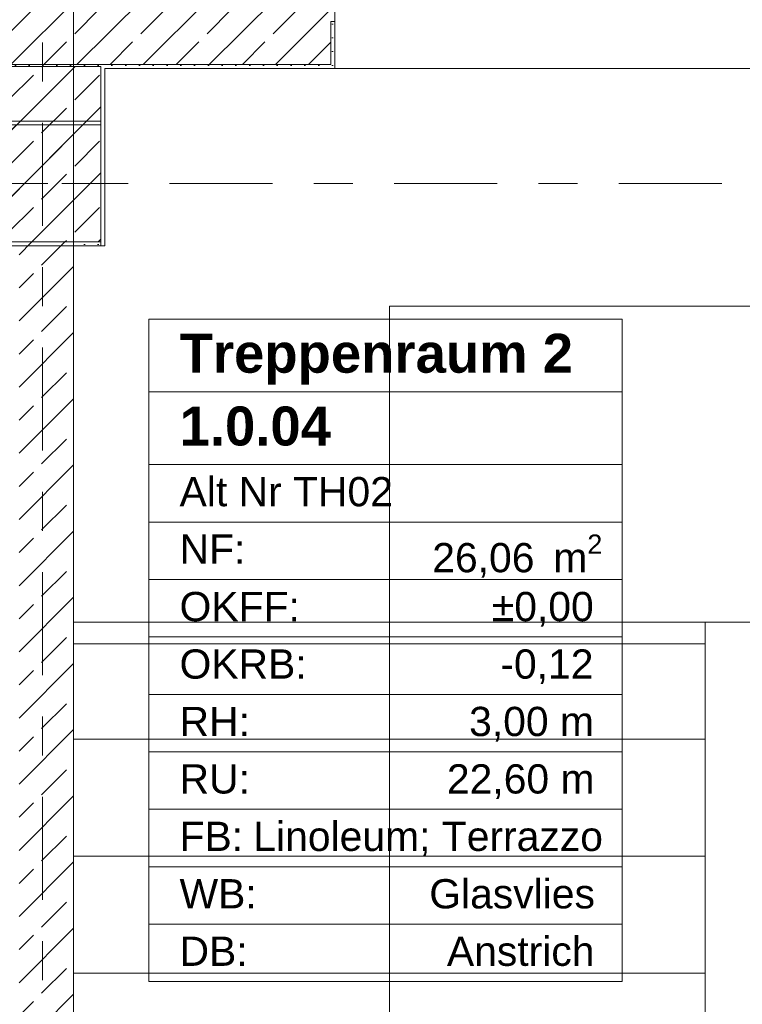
# Model space of a CAD drawing. Header units: metres. Extents: x -3.6 to 84.5, y -11 to 16.8.
# Tile 55 of 225: x 11.3 to 13.1, y 11 to 13.6. Entities that reach past the tile are written whole.
import ezdxf

# ---------------------------------------------------------------- set-up
doc = ezdxf.new("R2010")
doc.units = ezdxf.units.M
doc.header["$MEASUREMENT"] = 0
doc.linetypes.add('Achse', pattern=[0.2, 0.1, -0.05, 0, -0.05])
doc.linetypes.add('Strichlinie doppelt', pattern=[0.546806, 0.264583, -0.105833, 0.070556, -0.105833])
for name, color, linetype in [('401 - Zone.Raum_ Raumbegrenzung_ Whg.', 7, 'Continuous'), ('451 - Universal.Achsen Raster', 7, 'Continuous'), ('604 - Struktur.Wand Aussen', 7, 'Continuous'), ('605 - Struktur.Wand Innen', 7, 'Continuous'), ('607 - Struktur.Stütze', 7, 'Continuous'), ('608 - Struktur.Träger', 7, 'Continuous'), ('610 - Struktur.Treppe_ Rampe', 7, 'Continuous')]:
    doc.layers.add(name, color=color, linetype=linetype)
doc.styles.add('ERSTELLTER_STIL_1', font='txt')
doc.styles.add('ERSTELLTER_STIL_2', font='txt')
pattern_1 = [(45, (0, 0), (-0.0848528, 0.0848528), []), (45, (-0.04243, 0.04243), (-0.0848528, 0.0848528), [0.09, -0.03])]
pattern_2 = [(45, (0, 0), (-0.01767767, 0.01767767), [0, -0.025])]

msp = doc.modelspace()

# ---------------------------------------------------------------- hatches: boundary and pattern name
at = {"layer": '604 - Struktur.Wand Aussen', "linetype": 'Continuous', "lineweight": 0, "true_color": 0x000000}
h = msp.add_hatch(dxfattribs=at)
h.set_pattern_fill('Beton__Stahlbeton_0001', color=18, style=0, pattern_type=2)
h.set_pattern_definition(pattern_1)
h.paths.add_polyline_path([(10.72, 13.575), (10.72, 13.505), (10.73, 13.505), (10.73, 13.455), (12.07, 13.455), (12.07, 13.565), (12.08, 13.565), (12.08, 13.645), (12.07, 13.645), (12.01, 13.645), (12.01, 13.695), (10.76, 13.695), (10.76, 13.575), (10.73, 13.575)])
h = msp.add_hatch(dxfattribs=at)
h.set_pattern_fill('Gips_0001', color=18, style=0, pattern_type=2)
h.set_pattern_definition(pattern_2)
h.paths.add_polyline_path([(12.07, 13.445), (12.08, 13.445), (12.08, 13.565), (12.07, 13.565)])
h = msp.add_hatch(dxfattribs=at)
h.set_pattern_fill('Gips_0001', color=18, style=0, pattern_type=2)
h.set_pattern_definition(pattern_2)
h.paths.add_polyline_path([(11.49, 13.455), (11.49, 13.445), (12.07, 13.445), (12.07, 13.455)])
at = {"layer": '605 - Struktur.Wand Innen', "linetype": 'Continuous', "lineweight": 0, "true_color": 0x000000}
h = msp.add_hatch(dxfattribs=at)
h.set_pattern_fill('Beton__Stahlbeton_0001', color=18, style=0, pattern_type=2)
h.set_pattern_definition(pattern_1)
h.paths.add_polyline_path([(11.41, 13), (11.27, 13), (11.27, 8.5), (11.41, 8.5)])
at = {"layer": '607 - Struktur.Stütze', "linetype": 'Continuous', "lineweight": 0, "true_color": 0x000000}
h = msp.add_hatch(dxfattribs=at)
h.set_pattern_fill('Gips_0001', color=18, style=0, pattern_type=2)
h.set_pattern_definition(pattern_2)
h.paths.add_polyline_path([(11.17, 13.455), (11.17, 13.445), (11.18, 13.445), (11.18, 13.45), (11.48, 13.45), (11.48, 13.445), (11.49, 13.445), (11.49, 13.455)])
h = msp.add_hatch(dxfattribs=at)
h.set_pattern_fill('Beton__Stahlbeton_0001', color=18, style=0, pattern_type=2)
h.set_pattern_definition(pattern_1)
h.paths.add_polyline_path([(11.18, 13), (11.48, 13), (11.48, 13.45), (11.18, 13.45)])
h = msp.add_hatch(dxfattribs=at)
h.set_pattern_fill('Gips_0001', color=18, style=0, pattern_type=2)
h.set_pattern_definition(pattern_2)
h.paths.add_polyline_path([(11.41, 12.99), (11.49, 12.99), (11.49, 13.445), (11.48, 13.445), (11.48, 13), (11.41, 13)])
at = {"layer": '608 - Struktur.Träger', "linetype": 'Continuous', "lineweight": 0, "true_color": 0x000000}
h = msp.add_hatch(dxfattribs=at)
h.set_pattern_fill('Beton__Stahlbeton_0001', color=18, style=0, pattern_type=2)
h.set_pattern_definition(pattern_1)
h.paths.add_polyline_path([(0.38, 13), (0.69, 13), (3.97, 13), (4.29, 13), (7.57, 13), (7.89, 13), (11.17, 13), (11.48, 13), (11.48, 13.3), (11.17, 13.3), (7.89, 13.3), (7.57, 13.3), (4.29, 13.3), (3.97, 13.3), (0.69, 13.3), (0.38, 13.3)])

# ---------------------------------------------------------------- linework, layer by layer
at = {"layer": '401 - Zone.Raum_ Raumbegrenzung_ Whg.', "color": 7, "linetype": 'Continuous', "lineweight": 9}
for p, q in [((12.8169, 12.8022), (11.6031, 12.8022)), ((11.6031, 12.8022), (11.6031, 11.1031)), ((11.6031, 12.8022), (12.8169, 12.8022)), ((11.6031, 12.6156), (11.6031, 12.8022)), ((12.8169, 11.1031), (12.8169, 12.8022)), ((12.8169, 12.8022), (12.8169, 12.6156)), ((12.8169, 12.6156), (11.6031, 12.6156)), ((11.6031, 12.6156), (12.8169, 12.6156)), ((11.6031, 12.429), (11.6031, 12.6156)), ((12.8169, 12.6156), (12.8169, 12.429)), ((12.8169, 12.429), (11.6031, 12.429)), ((11.6031, 12.429), (12.8169, 12.429)), ((11.6031, 12.2817), (11.6031, 12.429)), ((12.8169, 12.429), (12.8169, 12.2817)), ((12.8169, 12.2817), (11.6031, 12.2817)), ((11.6031, 12.2817), (12.8169, 12.2817)), ((11.6031, 12.1343), (11.6031, 12.2817)), ((12.8169, 12.2817), (12.8169, 12.1343)), ((12.8169, 12.1343), (11.6031, 12.1343)), ((11.6031, 12.1343), (12.8169, 12.1343)), ((11.6031, 11.987), (11.6031, 12.1343)), ((12.8169, 12.1343), (12.8169, 11.987)), ((12.8169, 11.987), (11.6031, 11.987)), ((11.6031, 11.987), (12.8169, 11.987)), ((11.6031, 11.8397), (11.6031, 11.987)), ((12.8169, 11.987), (12.8169, 11.8397)), ((12.8169, 11.8397), (11.6031, 11.8397)), ((11.6031, 11.8397), (12.8169, 11.8397)), ((11.6031, 11.6924), (11.6031, 11.8397)), ((12.8169, 11.8397), (12.8169, 11.6924)), ((12.8169, 11.6924), (11.6031, 11.6924)), ((11.6031, 11.6924), (12.8169, 11.6924)), ((11.6031, 11.5451), (11.6031, 11.6924)), ((12.8169, 11.6924), (12.8169, 11.5451)), ((12.8169, 11.5451), (11.6031, 11.5451)), ((11.6031, 11.5451), (12.8169, 11.5451)), ((11.6031, 11.3977), (11.6031, 11.5451)), ((12.8169, 11.5451), (12.8169, 11.3977)), ((12.8169, 11.3977), (11.6031, 11.3977)), ((11.6031, 11.3977), (12.8169, 11.3977)), ((11.6031, 11.2504), (11.6031, 11.3977)), ((12.8169, 11.3977), (12.8169, 11.2504)), ((12.8169, 11.2504), (11.6031, 11.2504)), ((11.6031, 11.2504), (12.8169, 11.2504)), ((11.6031, 11.1031), (11.6031, 11.2504)), ((12.8169, 11.2504), (12.8169, 11.1031)), ((11.6031, 11.1031), (12.8169, 11.1031)), ((12.8169, 11.1031), (11.6031, 11.1031))]:
    msp.add_line(p, q, dxfattribs=at)
at = {"layer": '451 - Universal.Achsen Raster', "color": 160, "linetype": 'Strichlinie doppelt', "lineweight": 9, "true_color": 0x3232ff}
for p, q in [((11.33, -10.585), (11.33, 16.355)), ((64.935, 13.15), (-3.175, 13.15))]:
    msp.add_line(p, q, dxfattribs=at)
at = {"layer": '604 - Struktur.Wand Aussen', "color": 7, "linetype": 'Continuous', "lineweight": 13}
for p, q in [((12.08, 13.645), (12.08, 13.565)), ((12.07, 13.455), (12.07, 13.565)), ((10.73, 13.455), (12.07, 13.455)), ((12.08, 13.445), (14.07, 13.445))]:
    msp.add_line(p, q, dxfattribs=at)
at = {"layer": '604 - Struktur.Wand Aussen', "color": 7, "linetype": 'Continuous', "lineweight": 5}
for p, q in [((12.07, 13.565), (12.08, 13.565)), ((12.08, 13.565), (12.08, 13.455)), ((12.07, 13.445), (12.08, 13.445)), ((12.08, 13.455), (12.08, 13.445))]:
    msp.add_line(p, q, dxfattribs=at)
at = {"layer": '604 - Struktur.Wand Aussen', "color": 7, "linetype": 'Continuous', "lineweight": 5, "flags": 128}
msp.add_lwpolyline([(11.49, 13.445), (12.07, 13.445)], dxfattribs=at)
at = {"layer": '605 - Struktur.Wand Innen', "color": 7, "linetype": 'Continuous', "lineweight": 18, "flags": 128}
msp.add_lwpolyline([(11.41, 8.5), (11.41, 13)], dxfattribs=at)
at = {"layer": '607 - Struktur.Stütze', "color": 7, "linetype": 'Continuous', "lineweight": 13, "flags": 128}
msp.add_lwpolyline([(11.18, 13), (11.48, 13), (11.48, 13.45), (11.18, 13.45)], close=True, dxfattribs=at)
at = {"layer": '607 - Struktur.Stütze', "color": 7, "linetype": 'Continuous', "lineweight": 5, "flags": 128}
msp.add_lwpolyline([(11.41, 12.99), (11.49, 12.99), (11.49, 13.445)], dxfattribs=at)
at = {"layer": '608 - Struktur.Träger', "color": 7, "linetype": 'Continuous', "lineweight": 13}
for p, q in [((0.38, 13.31), (11.48, 13.31)), ((11.48, 12.99), (11.48, 13.31)), ((11.48, 13.3), (11.17, 13.3)), ((0.38, 12.99), (11.48, 12.99))]:
    msp.add_line(p, q, dxfattribs=at)
at = {"layer": '608 - Struktur.Träger', "color": 7, "linetype": 'Continuous', "lineweight": 9}
msp.add_line((11.48, 13.3), (11.48, 13), dxfattribs=at)
at = {"layer": '608 - Struktur.Träger', "color": 7, "linetype": 'Achse', "lineweight": 9}
msp.add_line((0.38, 13.15), (11.48, 13.15), dxfattribs=at)
at = {"layer": '608 - Struktur.Träger', "color": 7, "linetype": 'Continuous', "lineweight": 13, "flags": 128}
msp.add_lwpolyline([(11.48, 13), (11.17, 13), (7.89, 13), (7.57, 13), (4.29, 13), (3.97, 13), (0.69, 13), (0.38, 13)], dxfattribs=at)
at = {"layer": '610 - Struktur.Treppe_ Rampe', "color": 7, "linetype": 'Continuous', "lineweight": 18}
for p, q in [((11.41, 13.645), (11.41, 12.025)), ((14.03, 12.835), (12.22, 12.835)), ((12.22, 12.835), (12.22, 12.025)), ((11.41, 12.025), (13.03, 12.025)), ((11.41, 12.025), (11.41, 11.725)), ((13.03, 12.025), (11.41, 12.025)), ((12.22, 12.025), (12.22, 9.925)), ((13.03, 12.025), (13.22, 12.025)), ((13.03, 11.725), (13.03, 12.025)), ((11.41, 11.725), (13.03, 11.725)), ((13.03, 11.725), (11.41, 11.725)), ((11.41, 11.725), (11.41, 11.425)), ((13.03, 11.425), (13.03, 11.725)), ((11.41, 11.425), (13.03, 11.425)), ((13.03, 11.425), (11.41, 11.425)), ((11.41, 11.425), (11.41, 11.125)), ((13.03, 11.125), (13.03, 11.425)), ((11.41, 11.125), (13.03, 11.125)), ((13.03, 11.125), (11.41, 11.125)), ((11.41, 11.125), (11.41, 10.825)), ((13.03, 10.825), (13.03, 11.125))]:
    msp.add_line(p, q, dxfattribs=at)
at = {"layer": '610 - Struktur.Treppe_ Rampe', "color": 7, "linetype": 'Continuous', "lineweight": 13}
for p, q in [((11.41, 13.645), (11.41, 12.025)), ((11.41, 12.025), (13.03, 12.025)), ((11.41, 12.025), (11.41, 9.4573)), ((13.03, 12.025), (13.22, 12.025)), ((13.03, 10.3926), (13.03, 12.025)), ((13.03, 11.9697), (11.41, 11.9697))]:
    msp.add_line(p, q, dxfattribs=at)

# ---------------------------------------------------------------- texts
at = {"layer": '401 - Zone.Raum_ Raumbegrenzung_ Whg.', "color": 7, "lineweight": 9, "attachment_point": 1}
for s, insert, char_height, style in [('\\A1;{\\pqj;\\pt0;\\fArial|b1|i0|c0|p38;}', (12.7383, 12.7875), 0.1, 'ERSTELLTER_STIL_1'), ('\\A1;{\\pqj;\\pt0;\\fArial|b1|i0|c0|p38;Treppenraum 2}', (11.6817, 12.7646), 0.1, 'ERSTELLTER_STIL_1'), ('\\A1;{\\pqj;\\pt0;\\fArial|b1|i0|c0|p38;}', (12.7383, 12.6009), 0.1, 'ERSTELLTER_STIL_1'), ('\\A1;{\\pql;\\pt0;\\fArial|b1|i0|c0|p38;1.0.04}', (11.6817, 12.578), 0.1, 'ERSTELLTER_STIL_1'), ('\\A1;{\\pqj;\\pt0;\\fArial|b0|i0|c0|p38;Alt Nr TH02}', (11.6817, 12.3971), 0.075, 'ERSTELLTER_STIL_2'), ('\\A1;{\\pqj;\\pt0;\\fArial|b0|i0|c0|p38;}', (12.7383, 12.4143), 0.075, 'ERSTELLTER_STIL_2'), ('\\A1;{\\pqj;\\pt0;\\fArial|b0|i0|c0|p38;NF: }', (11.6817, 12.2498), 0.075, 'ERSTELLTER_STIL_2'), ('\\A1;{\\pql;\\pt0,0.05;\\fArial|b0|i0|c0|p38;26,06\\fArial|b0|i0|c0|p38;\\A1{\\H.66x;\\S^  ;}\\fArial|b0|i0|c0|p38; m\\fArial|b0|i0|c0|p38;\\A1{\\H.66x;\\S2^  ;}}', (12.3298, 12.2498), 0.075, 'ERSTELLTER_STIL_2'), ('\\A1;{\\pqj;\\pt0;\\fArial|b0|i0|c0|p38;OKFF: }', (11.6817, 12.1025), 0.075, 'ERSTELLTER_STIL_2'), ('\\A1;{\\pqj;\\pt0;\\fArial|b0|i0|c0|p38;±0,00}', (12.4826, 12.1025), 0.075, 'ERSTELLTER_STIL_2'), ('\\A1;{\\pqj;\\pt0;\\fArial|b0|i0|c0|p38;OKRB: }', (11.6817, 11.9551), 0.075, 'ERSTELLTER_STIL_2'), ('\\A1;{\\pqj;\\pt0;\\fArial|b0|i0|c0|p38;-0,12}', (12.5045, 11.9551), 0.075, 'ERSTELLTER_STIL_2'), ('\\A1;{\\pqj;\\pt0;\\fArial|b0|i0|c0|p38;RH: }', (11.6817, 11.8078), 0.075, 'ERSTELLTER_STIL_2'), ('\\A1;{\\pqj;\\pt0;\\fArial|b0|i0|c0|p38;3,00 m}', (12.4243, 11.8078), 0.075, 'ERSTELLTER_STIL_2'), ('\\A1;{\\pqj;\\pt0;\\fArial|b0|i0|c0|p38;RU: }', (11.6817, 11.6605), 0.075, 'ERSTELLTER_STIL_2'), ('\\A1;{\\pqj;\\pt0;\\fArial|b0|i0|c0|p38;22,60 m}', (12.3674, 11.6605), 0.075, 'ERSTELLTER_STIL_2'), ('\\A1;{\\pqj;\\pt0;\\fArial|b0|i0|c0|p38;Linoleum; Terrazzo}', (11.8709, 11.5132), 0.075, 'ERSTELLTER_STIL_2'), ('\\A1;{\\pqj;\\pt0;\\fArial|b0|i0|c0|p38;FB: }', (11.6817, 11.5132), 0.075, 'ERSTELLTER_STIL_2'), ('\\A1;{\\pqj;\\pt0;\\fArial|b0|i0|c0|p38;WB: }', (11.6817, 11.3659), 0.075, 'ERSTELLTER_STIL_2'), ('\\A1;{\\pqj;\\pt0;\\fArial|b0|i0|c0|p38;Glasvlies}', (12.3221, 11.3659), 0.075, 'ERSTELLTER_STIL_2'), ('\\A1;{\\pqj;\\pt0;\\fArial|b0|i0|c0|p38;DB: }', (11.6817, 11.2185), 0.075, 'ERSTELLTER_STIL_2'), ('\\A1;{\\pqj;\\pt0;\\fArial|b0|i0|c0|p38;Anstrich}', (12.3674, 11.2185), 0.075, 'ERSTELLTER_STIL_2')]:
    msp.add_mtext(s, dxfattribs=dict(at, insert=insert, char_height=char_height, style=style))

doc.saveas('drawing.dxf')
